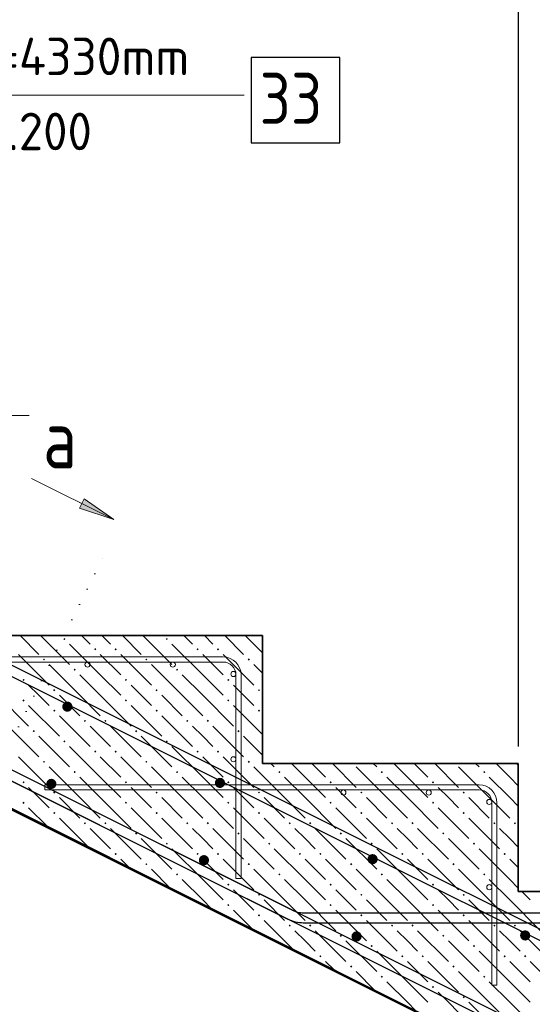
# Model space of a CAD drawing. Header units: millimetres. Extents: x 0 to 21000, y -5 to 14850.
# Tile 16 of 23: x 12482 to 13984, y 9423 to 12309. Entities that reach past the tile are written whole.
import ezdxf

# ---------------------------------------------------------------- set-up
doc = ezdxf.new("R2010")
doc.units = ezdxf.units.MM
doc.linetypes.add('______9', pattern=[50, 0, -50])
doc.layers.add('ЖБ Лестница', color=7, linetype='Continuous', lineweight=25, true_color=0xe0e0ff)
for name, color, linetype, lineweight in [('Лестница', 7, 'Continuous', 25), ('Обрамление проемов стержнями', 7, 'Continuous', 25), ('Общий01', 7, 'Continuous', 13), ('Позиционная метка линия выноска', 7, 'Continuous', 13), ('Размерная линия_ общее', 7, 'Continuous', 13), ('Фоновоя арматура Х1', 7, 'Continuous', 25)]:
    doc.layers.add(name, color=color, linetype=linetype, lineweight=lineweight)
doc.styles.add('ISOCPEUR', font='txt')

msp = doc.modelspace()

# ---------------------------------------------------------------- hatches: boundary and pattern name
at = {"layer": 'ЖБ Лестница', "linetype": 'Continuous', "lineweight": 18, "transparency": 33554687}
for points in [[(12609.7, 10493.4), (12612.9, 10496.7), (12616.2, 10493.4), (12612.9, 10490.2)], [(12909.7, 10493.4), (12912.9, 10496.7), (12916.2, 10493.4), (12912.9, 10490.2)], [(12699.7, 10463.4), (12702.9, 10466.7), (12706.2, 10463.4), (12702.9, 10460.2)], [(12759.7, 10463.4), (12762.9, 10466.7), (12766.2, 10463.4), (12762.9, 10460.2)], [(12999.7, 10463.4), (13002.9, 10466.7), (13006.2, 10463.4), (13002.9, 10460.2)], [(13059.7, 10463.4), (13062.9, 10466.7), (13066.2, 10463.4), (13062.9, 10460.2)], [(12549.7, 10433.4), (12552.9, 10436.7), (12556.2, 10433.4), (12552.9, 10430.2)], [(12849.7, 10433.4), (12852.9, 10436.7), (12856.2, 10433.4), (12852.9, 10430.2)], [(13149.7, 10433.4), (13152.9, 10436.7), (13156.2, 10433.4), (13152.9, 10430.2)], [(12639.7, 10403.4), (12642.9, 10406.7), (12646.2, 10403.4), (12642.9, 10400.2)], [(12939.7, 10403.4), (12942.9, 10406.7), (12946.2, 10403.4), (12942.9, 10400.2)], [(12489.7, 10373.4), (12492.9, 10376.7), (12496.2, 10373.4), (12492.9, 10370.2)], [(12789.7, 10373.4), (12792.9, 10376.7), (12796.2, 10373.4), (12792.9, 10370.2)], [(13089.7, 10373.4), (13092.9, 10376.7), (13096.2, 10373.4), (13092.9, 10370.2)], [(12579.7, 10343.4), (12582.9, 10346.7), (12586.2, 10343.4), (12582.9, 10340.2)], [(12879.7, 10343.4), (12882.9, 10346.7), (12886.2, 10343.4), (12882.9, 10340.2)], [(13179.7, 10343.4), (13182.9, 10346.7), (13186.2, 10343.4), (13182.9, 10340.2)], [(12489.7, 10313.4), (12492.9, 10316.7), (12496.2, 10313.4), (12492.9, 10310.2)], [(12789.7, 10313.4), (12792.9, 10316.7), (12796.2, 10313.4), (12792.9, 10310.2)], [(13089.7, 10313.4), (13092.9, 10316.7), (13096.2, 10313.4), (13092.9, 10310.2)], [(12579.7, 10283.4), (12582.9, 10286.7), (12586.2, 10283.4), (12582.9, 10280.2)], [(12879.7, 10283.4), (12882.9, 10286.7), (12886.2, 10283.4), (12882.9, 10280.2)], [(13179.7, 10283.4), (13182.9, 10286.7), (13186.2, 10283.4), (13182.9, 10280.2)], [(12669.7, 10253.4), (12672.9, 10256.7), (12676.2, 10253.4), (12672.9, 10250.2)], [(12729.7, 10253.4), (12732.9, 10256.7), (12736.2, 10253.4), (12732.9, 10250.2)], [(12969.7, 10253.4), (12972.9, 10256.7), (12976.2, 10253.4), (12972.9, 10250.2)], [(13029.7, 10253.4), (13032.9, 10256.7), (13036.2, 10253.4), (13032.9, 10250.2)], [(12519.7, 10223.4), (12522.9, 10226.7), (12526.2, 10223.4), (12522.9, 10220.2)], [(12819.7, 10223.4), (12822.9, 10226.7), (12826.2, 10223.4), (12822.9, 10220.2)], [(13119.7, 10223.4), (13122.9, 10226.7), (13126.2, 10223.4), (13122.9, 10220.2)], [(12609.7, 10193.4), (12612.9, 10196.7), (12616.2, 10193.4), (12612.9, 10190.2)], [(12909.7, 10193.4), (12912.9, 10196.7), (12916.2, 10193.4), (12912.9, 10190.2)], [(12699.7, 10163.4), (12702.9, 10166.7), (12706.2, 10163.4), (12702.9, 10160.2)], [(12759.7, 10163.4), (12762.9, 10166.7), (12766.2, 10163.4), (12762.9, 10160.2)], [(12999.7, 10163.4), (13002.9, 10166.7), (13006.2, 10163.4), (13002.9, 10160.2)], [(13059.7, 10163.4), (13062.9, 10166.7), (13066.2, 10163.4), (13062.9, 10160.2)], [(12549.7, 10133.4), (12552.9, 10136.7), (12556.2, 10133.4), (12552.9, 10130.2)], [(12849.7, 10133.4), (12852.9, 10136.7), (12856.2, 10133.4), (12852.9, 10130.2)], [(13149.7, 10133.4), (13152.9, 10136.7), (13156.2, 10133.4), (13152.9, 10130.2)], [(12639.7, 10103.4), (12642.9, 10106.7), (12646.2, 10103.4), (12642.9, 10100.2)], [(12939.7, 10103.4), (12942.9, 10106.7), (12946.2, 10103.4), (12942.9, 10100.2)], [(13239.7, 10103.4), (13242.9, 10106.7), (13246.2, 10103.4), (13242.9, 10100.2)], [(13539.7, 10103.4), (13542.9, 10106.7), (13546.2, 10103.4), (13542.9, 10100.2)], [(13839.7, 10103.4), (13842.9, 10106.7), (13846.2, 10103.4), (13842.9, 10100.2)], [(12489.7, 10073.4), (12492.9, 10076.7), (12496.2, 10073.4), (12492.9, 10070.2)], [(12789.7, 10073.4), (12792.9, 10076.7), (12796.2, 10073.4), (12792.9, 10070.2)], [(13089.7, 10073.4), (13092.9, 10076.7), (13096.2, 10073.4), (13092.9, 10070.2)], [(13389.7, 10073.4), (13392.9, 10076.7), (13396.2, 10073.4), (13392.9, 10070.2)], [(13689.7, 10073.4), (13692.9, 10076.7), (13696.2, 10073.4), (13692.9, 10070.2)], [(12579.7, 10043.4), (12582.9, 10046.7), (12586.2, 10043.4), (12582.9, 10040.2)], [(12879.7, 10043.4), (12882.9, 10046.7), (12886.2, 10043.4), (12882.9, 10040.2)], [(13179.7, 10043.4), (13182.9, 10046.7), (13186.2, 10043.4), (13182.9, 10040.2)], [(13479.7, 10043.4), (13482.9, 10046.7), (13486.2, 10043.4), (13482.9, 10040.2)], [(13779.7, 10043.4), (13782.9, 10046.7), (13786.2, 10043.4), (13782.9, 10040.2)], [(12489.7, 10013.4), (12492.9, 10016.7), (12496.2, 10013.4), (12492.9, 10010.2)], [(12789.7, 10013.4), (12792.9, 10016.7), (12796.2, 10013.4), (12792.9, 10010.2)], [(13089.7, 10013.4), (13092.9, 10016.7), (13096.2, 10013.4), (13092.9, 10010.2)], [(13389.7, 10013.4), (13392.9, 10016.7), (13396.2, 10013.4), (13392.9, 10010.2)], [(13689.7, 10013.4), (13692.9, 10016.7), (13696.2, 10013.4), (13692.9, 10010.2)], [(12579.7, 9983.4), (12582.9, 9986.7), (12586.2, 9983.4), (12582.9, 9980.2)], [(12879.7, 9983.4), (12882.9, 9986.7), (12886.2, 9983.4), (12882.9, 9980.2)], [(13179.7, 9983.4), (13182.9, 9986.7), (13186.2, 9983.4), (13182.9, 9980.2)], [(13479.7, 9983.4), (13482.9, 9986.7), (13486.2, 9983.4), (13482.9, 9980.2)], [(13779.7, 9983.4), (13782.9, 9986.7), (13786.2, 9983.4), (13782.9, 9980.2)], [(12669.7, 9953.4), (12672.9, 9956.7), (12676.2, 9953.4), (12672.9, 9950.2)], [(12729.7, 9953.4), (12732.9, 9956.7), (12736.2, 9953.4), (12732.9, 9950.2)], [(12969.7, 9953.4), (12972.9, 9956.7), (12976.2, 9953.4), (12972.9, 9950.2)], [(13029.7, 9953.4), (13032.9, 9956.7), (13036.2, 9953.4), (13032.9, 9950.2)], [(13269.7, 9953.4), (13272.9, 9956.7), (13276.2, 9953.4), (13272.9, 9950.2)], [(13329.7, 9953.4), (13332.9, 9956.7), (13336.2, 9953.4), (13332.9, 9950.2)], [(13569.7, 9953.4), (13572.9, 9956.7), (13576.2, 9953.4), (13572.9, 9950.2)], [(13629.7, 9953.4), (13632.9, 9956.7), (13636.2, 9953.4), (13632.9, 9950.2)], [(13869.7, 9953.4), (13872.9, 9956.7), (13876.2, 9953.4), (13872.9, 9950.2)], [(13929.7, 9953.4), (13932.9, 9956.7), (13936.2, 9953.4), (13932.9, 9950.2)], [(12819.7, 9923.4), (12822.9, 9926.7), (12826.2, 9923.4), (12822.9, 9920.2)], [(13119.7, 9923.4), (13122.9, 9926.7), (13126.2, 9923.4), (13122.9, 9920.2)], [(13419.7, 9923.4), (13422.9, 9926.7), (13426.2, 9923.4), (13422.9, 9920.2)], [(13719.7, 9923.4), (13722.9, 9926.7), (13726.2, 9923.4), (13722.9, 9920.2)], [(12909.7, 9893.4), (12912.9, 9896.7), (12916.2, 9893.4), (12912.9, 9890.2)], [(13209.7, 9893.4), (13212.9, 9896.7), (13216.2, 9893.4), (13212.9, 9890.2)], [(13509.7, 9893.4), (13512.9, 9896.7), (13516.2, 9893.4), (13512.9, 9890.2)], [(13809.7, 9893.4), (13812.9, 9896.7), (13816.2, 9893.4), (13812.9, 9890.2)], [(12759.7, 9863.4), (12762.9, 9866.7), (12766.2, 9863.4), (12762.9, 9860.2)], [(12999.7, 9863.4), (13002.9, 9866.7), (13006.2, 9863.4), (13002.9, 9860.2)], [(13059.7, 9863.4), (13062.9, 9866.7), (13066.2, 9863.4), (13062.9, 9860.2)], [(13299.7, 9863.4), (13302.9, 9866.7), (13306.2, 9863.4), (13302.9, 9860.2)], [(13359.7, 9863.4), (13362.9, 9866.7), (13366.2, 9863.4), (13362.9, 9860.2)], [(13599.7, 9863.4), (13602.9, 9866.7), (13606.2, 9863.4), (13602.9, 9860.2)], [(13659.7, 9863.4), (13662.9, 9866.7), (13666.2, 9863.4), (13662.9, 9860.2)], [(13899.7, 9863.4), (13902.9, 9866.7), (13906.2, 9863.4), (13902.9, 9860.2)], [(12849.7, 9833.4), (12852.9, 9836.7), (12856.2, 9833.4), (12852.9, 9830.2)], [(13149.7, 9833.4), (13152.9, 9836.7), (13156.2, 9833.4), (13152.9, 9830.2)], [(13449.7, 9833.4), (13452.9, 9836.7), (13456.2, 9833.4), (13452.9, 9830.2)], [(13749.7, 9833.4), (13752.9, 9836.7), (13756.2, 9833.4), (13752.9, 9830.2)], [(12939.7, 9803.4), (12942.9, 9806.7), (12946.2, 9803.4), (12942.9, 9800.2)], [(13239.7, 9803.4), (13242.9, 9806.7), (13246.2, 9803.4), (13242.9, 9800.2)], [(13539.7, 9803.4), (13542.9, 9806.7), (13546.2, 9803.4), (13542.9, 9800.2)], [(13839.7, 9803.4), (13842.9, 9806.7), (13846.2, 9803.4), (13842.9, 9800.2)], [(13089.7, 9773.4), (13092.9, 9776.7), (13096.2, 9773.4), (13092.9, 9770.2)], [(13389.7, 9773.4), (13392.9, 9776.7), (13396.2, 9773.4), (13392.9, 9770.2)], [(13689.7, 9773.4), (13692.9, 9776.7), (13696.2, 9773.4), (13692.9, 9770.2)], [(13179.7, 9743.4), (13182.9, 9746.7), (13186.2, 9743.4), (13182.9, 9740.2)], [(13479.7, 9743.4), (13482.9, 9746.7), (13486.2, 9743.4), (13482.9, 9740.2)], [(13779.7, 9743.4), (13782.9, 9746.7), (13786.2, 9743.4), (13782.9, 9740.2)], [(13089.7, 9713.4), (13092.9, 9716.7), (13096.2, 9713.4), (13092.9, 9710.2)], [(13389.7, 9713.4), (13392.9, 9716.7), (13396.2, 9713.4), (13392.9, 9710.2)], [(13689.7, 9713.4), (13692.9, 9716.7), (13696.2, 9713.4), (13692.9, 9710.2)], [(13179.7, 9683.4), (13182.9, 9686.7), (13186.2, 9683.4), (13182.9, 9680.2)], [(13479.7, 9683.4), (13482.9, 9686.7), (13486.2, 9683.4), (13482.9, 9680.2)], [(13779.7, 9683.4), (13782.9, 9686.7), (13786.2, 9683.4), (13782.9, 9680.2)], [(13269.7, 9653.4), (13272.9, 9656.7), (13276.2, 9653.4), (13272.9, 9650.2)], [(13329.7, 9653.4), (13332.9, 9656.7), (13336.2, 9653.4), (13332.9, 9650.2)], [(13569.7, 9653.4), (13572.9, 9656.7), (13576.2, 9653.4), (13572.9, 9650.2)], [(13629.7, 9653.4), (13632.9, 9656.7), (13636.2, 9653.4), (13632.9, 9650.2)], [(13869.7, 9653.4), (13872.9, 9656.7), (13876.2, 9653.4), (13872.9, 9650.2)], [(13929.7, 9653.4), (13932.9, 9656.7), (13936.2, 9653.4), (13932.9, 9650.2)], [(13419.7, 9623.4), (13422.9, 9626.7), (13426.2, 9623.4), (13422.9, 9620.2)], [(13719.7, 9623.4), (13722.9, 9626.7), (13726.2, 9623.4), (13722.9, 9620.2)], [(13509.7, 9593.4), (13512.9, 9596.7), (13516.2, 9593.4), (13512.9, 9590.2)], [(13809.7, 9593.4), (13812.9, 9596.7), (13816.2, 9593.4), (13812.9, 9590.2)], [(13359.7, 9563.4), (13362.9, 9566.7), (13366.2, 9563.4), (13362.9, 9560.2)], [(13599.7, 9563.4), (13602.9, 9566.7), (13606.2, 9563.4), (13602.9, 9560.2)], [(13659.7, 9563.4), (13662.9, 9566.7), (13666.2, 9563.4), (13662.9, 9560.2)], [(13899.7, 9563.4), (13902.9, 9566.7), (13906.2, 9563.4), (13902.9, 9560.2)], [(13959.7, 9563.4), (13962.9, 9566.7), (13966.2, 9563.4), (13962.9, 9560.2)], [(13449.7, 9533.4), (13452.9, 9536.7), (13456.2, 9533.4), (13452.9, 9530.2)], [(13749.7, 9533.4), (13752.9, 9536.7), (13756.2, 9533.4), (13752.9, 9530.2)], [(13539.7, 9503.4), (13542.9, 9506.7), (13546.2, 9503.4), (13542.9, 9500.2)], [(13839.7, 9503.4), (13842.9, 9506.7), (13846.2, 9503.4), (13842.9, 9500.2)], [(13689.7, 9473.4), (13692.9, 9476.7), (13696.2, 9473.4), (13692.9, 9470.2)], [(13779.7, 9443.4), (13782.9, 9446.7), (13786.2, 9443.4), (13782.9, 9440.2)]]:
    msp.add_hatch(color=7, dxfattribs=at).paths.add_polyline_path(points, flags=16)
at = {"layer": 'Общий01', "linetype": 'Continuous', "lineweight": 13, "transparency": 33554687}
msp.add_hatch(color=7, dxfattribs=at).paths.add_polyline_path([(12670.4, 10904), (12757.6, 10843.7), (12657, 10877.2)], flags=16)
at = {"layer": 'Фоновоя арматура Х1', "linetype": 'Continuous', "lineweight": 35, "transparency": 33554687}
for points in [[(12636.4, 10295.2), (12635.3, 10301), (12632, 10305.8), (12627.2, 10309.1), (12621.4, 10310.2), (12615.7, 10309.1), (12610.8, 10305.8), (12607.6, 10301), (12606.4, 10295.2), (12607.6, 10289.5), (12610.8, 10284.6), (12615.7, 10281.4), (12621.4, 10280.2), (12627.2, 10281.4), (12632, 10284.6), (12635.3, 10289.5)], [(12589.5, 10068.7), (12588.3, 10074.5), (12585.1, 10079.3), (12580.2, 10082.6), (12574.5, 10083.7), (12568.7, 10082.6), (12563.9, 10079.3), (12560.6, 10074.5), (12559.5, 10068.7), (12560.6, 10063), (12563.9, 10058.1), (12568.7, 10054.9), (12574.5, 10053.7), (12580.2, 10054.9), (12585.1, 10058.1), (12588.3, 10063)], [(13083.6, 10071.6), (13082.5, 10077.4), (13079.2, 10082.2), (13074.4, 10085.5), (13068.6, 10086.6), (13062.9, 10085.5), (13058, 10082.2), (13054.8, 10077.4), (13053.6, 10071.6), (13054.8, 10065.9), (13058, 10061), (13062.9, 10057.8), (13068.6, 10056.6), (13074.4, 10057.8), (13079.2, 10061), (13082.5, 10065.9)], [(13036.7, 9845.1), (13035.5, 9850.8), (13032.3, 9855.7), (13027.4, 9859), (13021.7, 9860.1), (13015.9, 9859), (13011.1, 9855.7), (13007.8, 9850.8), (13006.7, 9845.1), (13007.8, 9839.4), (13011.1, 9834.5), (13015.9, 9831.2), (13021.7, 9830.1), (13027.4, 9831.2), (13032.3, 9834.5), (13035.5, 9839.4)], [(13530.9, 9848), (13529.7, 9853.8), (13526.5, 9858.6), (13521.6, 9861.9), (13515.9, 9863), (13510.1, 9861.9), (13505.2, 9858.6), (13502, 9853.8), (13500.9, 9848), (13502, 9842.3), (13505.2, 9837.4), (13510.1, 9834.2), (13515.9, 9833), (13521.6, 9834.2), (13526.5, 9837.4), (13529.7, 9842.3)], [(13483.9, 9621.5), (13482.8, 9627.2), (13479.5, 9632.1), (13474.6, 9635.4), (13468.9, 9636.5), (13463.2, 9635.4), (13458.3, 9632.1), (13455, 9627.2), (13453.9, 9621.5), (13455, 9615.8), (13458.3, 9610.9), (13463.2, 9607.6), (13468.9, 9606.5), (13474.6, 9607.6), (13479.5, 9610.9), (13482.8, 9615.8)], [(13978.1, 9624.4), (13976.9, 9630.2), (13973.7, 9635), (13968.8, 9638.3), (13963.1, 9639.4), (13957.3, 9638.3), (13952.5, 9635), (13949.2, 9630.2), (13948.1, 9624.4), (13949.2, 9618.7), (13952.5, 9613.8), (13957.3, 9610.6), (13963.1, 9609.4), (13968.8, 9610.6), (13973.7, 9613.8), (13976.9, 9618.7)], [(13978.1, 9624.4), (13976.9, 9630.2), (13973.7, 9635), (13968.8, 9638.3), (13963.1, 9639.4), (13957.3, 9638.3), (13952.5, 9635), (13949.2, 9630.2), (13948.1, 9624.4), (13949.2, 9618.7), (13952.5, 9613.8), (13957.3, 9610.6), (13963.1, 9609.4), (13968.8, 9610.6), (13973.7, 9613.8), (13976.9, 9618.7)]]:
    msp.add_hatch(color=7, dxfattribs=at).paths.add_polyline_path(points)

# ---------------------------------------------------------------- linework, layer by layer
at = {"color": 7, "linetype": 'Continuous', "lineweight": 25, "transparency": 33554687}
for points in [[(7645.6, 12516.4), (13946.4, 9366), (13950.2, 9364.3), (13954.1, 9362.8), (13958, 9361.5), (13962, 9360.5), (13966, 9359.6), (13970, 9359), (13974.1, 9358.6), (13978.3, 9358.4), (19005.4, 9358.4), (19005.4, 9328.4)], [(8283.8, 12504.3), (14581.7, 9355.3), (14585.5, 9353.6), (14589.4, 9352.1), (14593.3, 9350.9), (14597.2, 9349.8), (14601.3, 9349), (14605.3, 9348.4), (14609.4, 9348), (14613.6, 9347.8), (15845.7, 9347.8), (15845.7, 9317.8), (14613, 9317.8), (14607.4, 9318), (14601.7, 9318.6), (14596, 9319.4), (14590.4, 9320.6), (14584.8, 9322.1), (14579.3, 9323.8), (14574, 9325.9), (14568.8, 9328.2), (8270.9, 12477.2)], [(19005.4, 9328.4), (13977.7, 9328.4), (13972.1, 9328.7), (13966.4, 9329.2), (13960.7, 9330.1), (13955.1, 9331.2), (13949.5, 9332.7), (13944, 9334.5), (13938.7, 9336.6), (13933.5, 9338.9), (7632.7, 12489.3)], [(13159.6, 11948.4), (13419.6, 11948.4), (13419.6, 12198.4), (13159.6, 12198.4), (13159.6, 11948.4)]]:
    msp.add_lwpolyline(points, dxfattribs=at)
at = {"color": 38, "linetype": 'Continuous', "lineweight": 25, "true_color": 0x5f1e0f, "transparency": 33554687}
msp.add_lwpolyline([(19005.4, 9660.9), (13312.7, 9660.9), (13307.1, 9661.2), (13301.4, 9661.7), (13295.7, 9662.6), (13290.1, 9663.7), (13284.5, 9665.2), (13279, 9667), (13273.7, 9669.1), (13268.5, 9671.4), (12166.9, 10222.2), (12180.3, 10249), (13281.4, 9698.5), (13285.2, 9696.8), (13289.1, 9695.3), (13293, 9694), (13297, 9693), (13301, 9692.1), (13305, 9691.5), (13309.1, 9691.1), (13313.3, 9690.9), (19005.4, 9690.9), (19005.4, 9660.9)], dxfattribs=at)
at = {"layer": 'ЖБ Лестница', "color": 7, "linetype": 'Continuous', "lineweight": 35, "transparency": 33554687}
for p, q in [((8192.9, 12128.4), (13942.9, 9253.4)), ((13192.9, 10503.4), (12442.9, 10503.4)), ((13192.9, 10128.4), (13192.9, 10503.4)), ((13942.9, 10128.4), (13192.9, 10128.4)), ((13942.9, 9753.4), (13942.9, 10128.4)), ((19067.9, 9753.4), (13942.9, 9753.4))]:
    msp.add_line(p, q, dxfattribs=at)
at = {"layer": 'ЖБ Лестница', "color": 9, "linetype": 'Continuous', "lineweight": 18, "true_color": 0xc7c7c7, "transparency": 33554687}
for p, q in [((12482.9, 10503.4), (12537.9, 10448.4)), ((12542.9, 10503.4), (12627.9, 10418.4)), ((12717.9, 10388.4), (12627.9, 10478.4)), ((12662.9, 10503.4), (12687.9, 10478.4)), ((12747.9, 10478.4), (12722.9, 10503.4)), ((12782.9, 10503.4), (12837.9, 10448.4)), ((12842.9, 10503.4), (12927.9, 10418.4)), ((13017.9, 10388.4), (12927.9, 10478.4)), ((12962.9, 10503.4), (12987.9, 10478.4)), ((13047.9, 10478.4), (13022.9, 10503.4)), ((13082.9, 10503.4), (13137.9, 10448.4)), ((13142.9, 10503.4), (13192.9, 10453.4)), ((12477.9, 10448.4), (12567.9, 10358.4)), ((12717.9, 10448.4), (12777.9, 10388.4)), ((12777.9, 10448.4), (12867.9, 10358.4)), ((13017.9, 10448.4), (13077.9, 10388.4)), ((13077.9, 10448.4), (13167.9, 10358.4)), ((12657.9, 10328.4), (12567.9, 10418.4)), ((12957.9, 10328.4), (12867.9, 10418.4)), ((13192.9, 10393.4), (13167.9, 10418.4)), ((12657.9, 10388.4), (12717.9, 10328.4)), ((12717.9, 10388.4), (12777.9, 10328.4)), ((12957.9, 10388.4), (13017.9, 10328.4)), ((13017.9, 10388.4), (13077.9, 10328.4)), ((12537.9, 10328.4), (12507.9, 10358.4)), ((12837.9, 10328.4), (12807.9, 10358.4)), ((13137.9, 10328.4), (13107.9, 10358.4)), ((12417.9, 10328.4), (12507.9, 10238.4)), ((12567.9, 10298.4), (12537.9, 10328.4)), ((12597.9, 10328.4), (12657.9, 10268.4)), ((12657.9, 10328.4), (12717.9, 10268.4)), ((12717.9, 10328.4), (12807.9, 10238.4)), ((12867.9, 10298.4), (12837.9, 10328.4)), ((12897.9, 10328.4), (12957.9, 10268.4)), ((12957.9, 10328.4), (13017.9, 10268.4)), ((13017.9, 10328.4), (13107.9, 10238.4)), ((13167.9, 10298.4), (13137.9, 10328.4)), ((12507.9, 10298.4), (12597.9, 10208.4)), ((12807.9, 10298.4), (12897.9, 10208.4)), ((13107.9, 10298.4), (13192.9, 10213.4)), ((12597.9, 10268.4), (12687.9, 10178.4)), ((12897.9, 10268.4), (12987.9, 10178.4)), ((12447.9, 10238.4), (12537.9, 10148.4)), ((12717.9, 10208.4), (12687.9, 10238.4)), ((12747.9, 10238.4), (12837.9, 10148.4)), ((13017.9, 10208.4), (12987.9, 10238.4)), ((13047.9, 10238.4), (13137.9, 10148.4)), ((12537.9, 10208.4), (12627.9, 10118.4)), ((12747.9, 10178.4), (12717.9, 10208.4)), ((12837.9, 10208.4), (12927.9, 10118.4)), ((13047.9, 10178.4), (13017.9, 10208.4)), ((13137.9, 10208.4), (13192.9, 10153.4)), ((12717.9, 10088.4), (12627.9, 10178.4)), ((13017.9, 10088.4), (12927.9, 10178.4)), ((12477.9, 10148.4), (12567.9, 10058.4)), ((12717.9, 10148.4), (12777.9, 10088.4)), ((12777.9, 10148.4), (12867.9, 10058.4)), ((13017.9, 10148.4), (13077.9, 10088.4)), ((13077.9, 10148.4), (13167.9, 10058.4)), ((12657.9, 10028.4), (12567.9, 10118.4)), ((12957.9, 10028.4), (12867.9, 10118.4)), ((13257.9, 10028.4), (13167.9, 10118.4)), ((13217.9, 10128.4), (13227.9, 10118.4)), ((13317.9, 10088.4), (13277.9, 10128.4)), ((13337.9, 10128.4), (13377.9, 10088.4)), ((13397.9, 10128.4), (13467.9, 10058.4)), ((13557.9, 10028.4), (13467.9, 10118.4)), ((13517.9, 10128.4), (13527.9, 10118.4)), ((13617.9, 10088.4), (13577.9, 10128.4)), ((13637.9, 10128.4), (13677.9, 10088.4)), ((13697.9, 10128.4), (13767.9, 10058.4)), ((13857.9, 10028.4), (13767.9, 10118.4)), ((13817.9, 10128.4), (13827.9, 10118.4)), ((13917.9, 10088.4), (13877.9, 10128.4)), ((13937.9, 10128.4), (13942.9, 10123.4)), ((12657.9, 10088.4), (12717.9, 10028.4)), ((12717.9, 10088.4), (12777.9, 10028.4)), ((12957.9, 10088.4), (13017.9, 10028.4)), ((13017.9, 10088.4), (13077.9, 10028.4)), ((13257.9, 10088.4), (13317.9, 10028.4)), ((13317.9, 10088.4), (13377.9, 10028.4)), ((13557.9, 10088.4), (13617.9, 10028.4)), ((13617.9, 10088.4), (13677.9, 10028.4)), ((13857.9, 10088.4), (13917.9, 10028.4)), ((13917.9, 10088.4), (13942.9, 10063.4)), ((12537.9, 10028.4), (12507.9, 10058.4)), ((12837.9, 10028.4), (12807.9, 10058.4)), ((13137.9, 10028.4), (13107.9, 10058.4)), ((13437.9, 10028.4), (13407.9, 10058.4)), ((13737.9, 10028.4), (13707.9, 10058.4)), ((12567.9, 9998.4), (12537.9, 10028.4)), ((12597.9, 10028.4), (12657.9, 9968.4)), ((12657.9, 10028.4), (12717.9, 9968.4)), ((12717.9, 10028.4), (12807.9, 9938.4)), ((12867.9, 9998.4), (12837.9, 10028.4)), ((12897.9, 10028.4), (12957.9, 9968.4)), ((12957.9, 10028.4), (13017.9, 9968.4)), ((13017.9, 10028.4), (13107.9, 9938.4)), ((13167.9, 9998.4), (13137.9, 10028.4)), ((13197.9, 10028.4), (13257.9, 9968.4)), ((13257.9, 10028.4), (13317.9, 9968.4)), ((13317.9, 10028.4), (13407.9, 9938.4)), ((13467.9, 9998.4), (13437.9, 10028.4)), ((13497.9, 10028.4), (13557.9, 9968.4)), ((13557.9, 10028.4), (13617.9, 9968.4)), ((13617.9, 10028.4), (13707.9, 9938.4)), ((13767.9, 9998.4), (13737.9, 10028.4)), ((13797.9, 10028.4), (13857.9, 9968.4)), ((13857.9, 10028.4), (13917.9, 9968.4)), ((13917.9, 10028.4), (13942.9, 10003.4)), ((12507.9, 9998.4), (12562.9, 9943.4)), ((12807.9, 9998.4), (12897.9, 9908.4)), ((13107.9, 9998.4), (13197.9, 9908.4)), ((13407.9, 9998.4), (13497.9, 9908.4)), ((13707.9, 9998.4), (13797.9, 9908.4)), ((12597.9, 9968.4), (12682.9, 9883.4)), ((12897.9, 9968.4), (12987.9, 9878.4)), ((13197.9, 9968.4), (13287.9, 9878.4)), ((13497.9, 9968.4), (13587.9, 9878.4)), ((13797.9, 9968.4), (13887.9, 9878.4)), ((12717.9, 9908.4), (12687.9, 9938.4)), ((12747.9, 9938.4), (12837.9, 9848.4)), ((13017.9, 9908.4), (12987.9, 9938.4)), ((13047.9, 9938.4), (13137.9, 9848.4)), ((13317.9, 9908.4), (13287.9, 9938.4)), ((13347.9, 9938.4), (13437.9, 9848.4)), ((13617.9, 9908.4), (13587.9, 9938.4)), ((13647.9, 9938.4), (13737.9, 9848.4)), ((13917.9, 9908.4), (13887.9, 9938.4)), ((12747.9, 9878.4), (12717.9, 9908.4)), ((12837.9, 9908.4), (12927.9, 9818.4)), ((13047.9, 9878.4), (13017.9, 9908.4)), ((13137.9, 9908.4), (13227.9, 9818.4)), ((13347.9, 9878.4), (13317.9, 9908.4)), ((13437.9, 9908.4), (13527.9, 9818.4)), ((13647.9, 9878.4), (13617.9, 9908.4)), ((13737.9, 9908.4), (13827.9, 9818.4)), ((13942.9, 9883.4), (13917.9, 9908.4)), ((13017.9, 9788.4), (12927.9, 9878.4)), ((13317.9, 9788.4), (13227.9, 9878.4)), ((13617.9, 9788.4), (13527.9, 9878.4)), ((13917.9, 9788.4), (13827.9, 9878.4)), ((12777.9, 9848.4), (12802.9, 9823.4)), ((13017.9, 9848.4), (13077.9, 9788.4)), ((13077.9, 9848.4), (13167.9, 9758.4)), ((13317.9, 9848.4), (13377.9, 9788.4)), ((13377.9, 9848.4), (13467.9, 9758.4)), ((13617.9, 9848.4), (13677.9, 9788.4)), ((13677.9, 9848.4), (13767.9, 9758.4)), ((13917.9, 9848.4), (13942.9, 9823.4)), ((12922.9, 9763.4), (12867.9, 9818.4)), ((13257.9, 9728.4), (13167.9, 9818.4)), ((13557.9, 9728.4), (13467.9, 9818.4)), ((13857.9, 9728.4), (13767.9, 9818.4)), ((12957.9, 9788.4), (13017.9, 9728.4)), ((13017.9, 9788.4), (13077.9, 9728.4)), ((13257.9, 9788.4), (13317.9, 9728.4)), ((13317.9, 9788.4), (13377.9, 9728.4)), ((13557.9, 9788.4), (13617.9, 9728.4)), ((13617.9, 9788.4), (13677.9, 9728.4)), ((13857.9, 9788.4), (13917.9, 9728.4)), ((13917.9, 9788.4), (13942.9, 9763.4)), ((13137.9, 9728.4), (13107.9, 9758.4)), ((13437.9, 9728.4), (13407.9, 9758.4)), ((13737.9, 9728.4), (13707.9, 9758.4)), ((13017.9, 9728.4), (13042.9, 9703.4)), ((13167.9, 9698.4), (13137.9, 9728.4)), ((13197.9, 9728.4), (13257.9, 9668.4)), ((13257.9, 9728.4), (13317.9, 9668.4)), ((13317.9, 9728.4), (13407.9, 9638.4)), ((13467.9, 9698.4), (13437.9, 9728.4)), ((13497.9, 9728.4), (13557.9, 9668.4)), ((13557.9, 9728.4), (13617.9, 9668.4)), ((13617.9, 9728.4), (13707.9, 9638.4)), ((13767.9, 9698.4), (13737.9, 9728.4)), ((13797.9, 9728.4), (13857.9, 9668.4)), ((13857.9, 9728.4), (13917.9, 9668.4)), ((13917.9, 9728.4), (14007.9, 9638.4)), ((13952.9, 9753.4), (13977.9, 9728.4)), ((13107.9, 9698.4), (13162.9, 9643.4)), ((13407.9, 9698.4), (13497.9, 9608.4)), ((13707.9, 9698.4), (13797.9, 9608.4)), ((13197.9, 9668.4), (13282.9, 9583.4)), ((13497.9, 9668.4), (13587.9, 9578.4)), ((13797.9, 9668.4), (13887.9, 9578.4)), ((13317.9, 9608.4), (13287.9, 9638.4)), ((13347.9, 9638.4), (13437.9, 9548.4)), ((13617.9, 9608.4), (13587.9, 9638.4)), ((13647.9, 9638.4), (13737.9, 9548.4)), ((13917.9, 9608.4), (13887.9, 9638.4)), ((13947.9, 9638.4), (14037.9, 9548.4)), ((13347.9, 9578.4), (13317.9, 9608.4)), ((13437.9, 9608.4), (13527.9, 9518.4)), ((13647.9, 9578.4), (13617.9, 9608.4)), ((13737.9, 9608.4), (13827.9, 9518.4)), ((13947.9, 9578.4), (13917.9, 9608.4)), ((13617.9, 9488.4), (13527.9, 9578.4)), ((13917.9, 9488.4), (13827.9, 9578.4)), ((13377.9, 9548.4), (13402.9, 9523.4)), ((13617.9, 9548.4), (13677.9, 9488.4)), ((13677.9, 9548.4), (13767.9, 9458.4)), ((13917.9, 9548.4), (13977.9, 9488.4)), ((13977.9, 9548.4), (14067.9, 9458.4)), ((13522.9, 9463.4), (13467.9, 9518.4)), ((13857.9, 9428.4), (13767.9, 9518.4)), ((13557.9, 9488.4), (13617.9, 9428.4)), ((13617.9, 9488.4), (13677.9, 9428.4)), ((13857.9, 9488.4), (13917.9, 9428.4)), ((13917.9, 9488.4), (13977.9, 9428.4)), ((13737.9, 9428.4), (13707.9, 9458.4)), ((13617.9, 9428.4), (13642.9, 9403.4)), ((13767.9, 9398.4), (13737.9, 9428.4)), ((13797.9, 9428.4), (13857.9, 9368.4)), ((13857.9, 9428.4), (13917.9, 9368.4)), ((13917.9, 9428.4), (14007.9, 9338.4))]:
    msp.add_line(p, q, dxfattribs=at)
at = {"layer": 'Лестница', "color": 7, "linetype": 'Continuous', "lineweight": 25, "transparency": 33554687}
for p, q in [((8186.7, 12128.4), (13936.7, 9253.4)), ((13192.9, 10503.4), (12442.9, 10503.4)), ((13192.9, 10128.4), (13192.9, 10503.4)), ((13942.9, 10128.4), (13192.9, 10128.4)), ((13942.9, 9753.4), (13942.9, 10128.4)), ((19067.9, 9753.4), (13942.9, 9753.4))]:
    msp.add_line(p, q, dxfattribs=at)
at = {"layer": 'Обрамление проемов стержнями', "color": 7, "linetype": 'Continuous', "lineweight": 13, "transparency": 33554687}
for p, q in [((13077.9, 10440.9), (11805.4, 10440.9)), ((13077.9, 10425.9), (11805.4, 10425.9)), ((13115.4, 10388.4), (13115.4, 9790.9)), ((13130.4, 10388.4), (13130.4, 9790.9)), ((12555.4, 10050.9), (12555.4, 10065.9)), ((13827.9, 10065.9), (12555.4, 10065.9)), ((13827.9, 10050.9), (12555.4, 10050.9)), ((13865.4, 10013.4), (13865.4, 9478.4)), ((13880.4, 10013.4), (13880.4, 9478.4)), ((13115.4, 9790.9), (13130.4, 9790.9)), ((13865.4, 9478.4), (13880.4, 9478.4))]:
    msp.add_line(p, q, dxfattribs=at)
at = {"layer": 'Обрамление проемов стержнями', "color": 7, "linetype": 'Continuous', "lineweight": 18, "transparency": 33554687}
for centre in [(12680.4, 10418.4), (12930.4, 10418.4), (13107.9, 10390.9), (13107.9, 10140.9), (13430.4, 10043.4), (13680.4, 10043.4), (13857.9, 10015.9), (13857.9, 9765.9)]:
    msp.add_circle(centre, 7.5, dxfattribs=at)
at = {"layer": 'Обрамление проемов стержнями', "color": 7, "linetype": 'Continuous', "lineweight": 13, "transparency": 33554687}
for centre, radius in [((13077.9, 10388.4), 52.5), ((13077.9, 10388.4), 37.5), ((13827.9, 10013.4), 52.5), ((13827.9, 10013.4), 37.5)]:
    msp.add_arc(centre, radius, 0, 90, dxfattribs=at)
at = {"layer": 'Общий01', "color": 7, "linetype": 'Continuous', "lineweight": 13, "transparency": 33554687}
for p, q in [((12757.6, 10843.7), (12516.2, 10964.4)), ((12657, 10877.2), (12670.4, 10904)), ((12663.7, 10890.6), (12657, 10894)), ((12670.4, 10904), (12757.6, 10843.7)), ((12757.6, 10843.7), (12657, 10877.2)), ((12757.6, 10843.7), (12757.6, 10843.7)), ((12757.6, 10843.7), (12757.6, 10843.7)), ((12757.6, 10843.7), (12757.6, 10843.7))]:
    msp.add_line(p, q, dxfattribs=at)
at = {"layer": 'Общий01', "color": 7, "linetype": '______9', "lineweight": 13, "transparency": 33554687}
msp.add_line((12186.8, 9653.7), (12742.6, 10765.3), dxfattribs=at)
at = {"layer": 'Позиционная метка линия выноска', "color": 7, "linetype": 'Continuous', "lineweight": 13, "transparency": 33554687}
for points in [[(13139.1, 12087.9), (11239.1, 12087.9), (11239.1, 11037.9)], [(12509.3, 11148.6), (12259.3, 11148.6), (12259.3, 10815.9)]]:
    msp.add_lwpolyline(points, dxfattribs=at)
at = {"layer": 'Размерная линия_ общее', "color": 253, "linetype": 'Continuous', "lineweight": -3, "true_color": 0xa0a0a0, "transparency": 33554687}
msp.add_line((13942.9, 13519.6), (13942.9, 10178.4), dxfattribs=at)

# ---------------------------------------------------------------- texts
at = {"color": 7, "linetype": 'Continuous', "lineweight": 13, "transparency": 33554687, "attachment_point": 7, "style": 'ISOCPEUR'}
for s, insert, char_height, width in [('\\W0.96;ø12 L=4330mm ', (12055.1, 12146.5), 110, 1086.302), ('\\W0.87;33', (13184.6, 12003.4), 150, 275.406), ('\\W0.95;ш.200 ', (12357.6, 11926.5), 110, 481.061)]:
    msp.add_mtext(s, dxfattribs=dict(at, insert=insert, char_height=char_height, width=width))
at = {"layer": 'Общий01', "color": 7, "linetype": 'Continuous', "lineweight": 35, "transparency": 33554687, "insert": (12550.3, 10993.6), "char_height": 175, "width": 209.898, "attachment_point": 7, "style": 'ISOCPEUR'}
msp.add_mtext('\\W0.80;а', dxfattribs=at)

doc.saveas('drawing.dxf')
